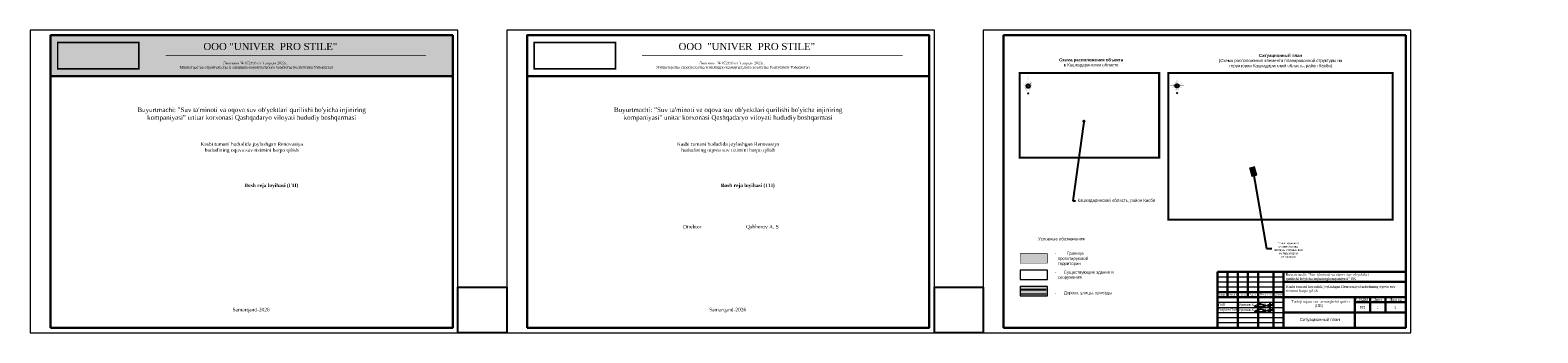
# Model space of a CAD drawing. Header units: metres. Extents: x 705847 to 708930, y 4313677 to 4316580.
# Tile 1 of 218: x 705847 to 707328, y 4313920 to 4314217. Entities that reach past the tile are written whole.
import ezdxf
from ezdxf import colors
from ezdxf.entities.mleader import LeaderData, LeaderLine
from ezdxf.math import Vec2, Vec3

# ---------------------------------------------------------------- set-up
doc = ezdxf.new("R2010")
doc.units = ezdxf.units.M
doc.header["$LTSCALE"] = 0.5
doc.linetypes.add('CONTI', pattern=[0])
doc.linetypes.add('JIS_09_08', pattern=[10.75, 8, -0.55, 0.55, -0.55, 0.55, -0.55])
for name, color, linetype in [('OTH001', 250, 'CONTI'), ('Ситуационный  план', 253, 'Continuous'), ('текст', 7, 'Continuous'), ('Титульный лист', 7, 'Continuous'), ('Условн.Обозн', 7, 'Continuous'), ('Ярлык', 1, 'Continuous')]:
    doc.layers.add(name, color=color, linetype=linetype)
for name, color, linetype, lineweight in [('Граница УЧАСТКА', 7, 'Continuous', 140), ('Графа', 7, 'Continuous', 30), ('Графа 20', 7, 'Continuous', 20), ('ПЛАН', 250, 'Continuous', 60), ('ПЛАНИРОВКА', 7, 'Continuous', 5), ('Рамка  штамп', 7, 'Continuous', 30), ('Слой размерная', 7, 'Continuous', 13), ('Формат', 7, 'Continuous', 25)]:
    doc.layers.add(name, color=color, linetype=linetype, lineweight=lineweight)
doc.styles.add('ARIAL', font='arial.ttf', dxfattribs={"height": 1.75})
doc.styles.add('Arial UPS', font='times.ttf', dxfattribs={"height": 2.5})
doc.styles.get("Standard").update_dxf_attribs({"font": 'arial.ttf'})
doc.styles.add('Times New Roman', font='arial.ttf')
doc.styles.add('АРИАЛ', font='arial.ttf', dxfattribs={"height": 250})
doc.styles.add('стиль2', font='arial.ttf', dxfattribs={"height": 1.5})
doc.linetypes.add('KANALIS_K_1', pattern='A,1,[">",Standard,S=1.8,R=0,X=-0.9,Y=-0.9],3,-1,["К",Standard,S=1.8,R=0,X=-0.9,Y=-0.9],-1,10', length=16)

# ---------------------------------------------------------------- blocks, each defined once
blk = doc.blocks.new('ОТН001')
at = {"layer": 'OTH001', "color": 0, "const_width": 0.0233}
for points in [[(-1.17, 0), (-4.67, 0)], [(-1.16, 0.06), (-3.38, 0.06), (-3.5, 0.12)], [(-1.08, 0.45), (-3.23, 1.34)], [(-0.82, 0.82), (-2.92, 2.92)], [(-1.16, 0.12), (-2.8, 0.12), (-2.92, 0.17)], [(-1.1, 0.39), (-2.61, 1.02), (-2.74, 1.01)], [(-1.05, 0.5), (-2.56, 1.13), (-2.65, 1.22)], [(-0.86, 0.78), (-2.43, 2.35), (-2.56, 2.39)], [(-0.78, 0.86), (-2.35, 2.43), (-2.39, 2.56)], [(-1.15, 0.17), (-2.22, 0.17), (-2.33, 0.23)], [(-0.9, 0.74), (-2.06, 1.9), (-2.19, 1.94)], [(-0.74, 0.9), (-1.9, 2.06), (-1.94, 2.19)], [(-0.94, 0.69), (-1.69, 1.44), (-1.81, 1.48)], [(-1.14, 0.23), (-1.63, 0.23), (-1.75, 0.29)], [(-0.69, 0.94), (-1.44, 1.69), (-1.48, 1.81)], [(-0.97, 0.64), (-1.32, 0.99), (-1.44, 1.03)], [(-0.45, 1.08), (-1.34, 3.23)], [(-0.5, 1.05), (-1.13, 2.56), (-1.22, 2.65)], [(-0.64, 0.97), (-0.99, 1.32), (-1.03, 1.44)], [(-0.39, 1.1), (-1.02, 2.61), (-1.01, 2.74)], [(-0.23, 1.14), (-0.23, 1.63), (-0.29, 1.75)], [(-0.17, 1.15), (-0.17, 2.22), (-0.23, 2.33)], [(-0.12, 1.16), (-0.12, 2.8), (-0.17, 2.92)], [(-0.06, 1.16), (-0.06, 3.38), (-0.12, 3.5)], [(0, 1.17), (0, 5.22)], [(0.06, 1.16), (0.06, 3.38), (0.12, 3.5)], [(0.12, 1.16), (0.12, 2.8), (0.17, 2.92)], [(0.17, 1.15), (0.17, 2.22), (0.23, 2.33)], [(0.23, 1.14), (0.23, 1.63), (0.29, 1.75)], [(0.39, 1.1), (1.02, 2.61), (1.01, 2.74)], [(0.45, 1.08), (1.34, 3.23)], [(0.5, 1.05), (1.13, 2.56), (1.22, 2.65)], [(0.64, 0.97), (0.99, 1.32), (1.03, 1.44)], [(0.69, 0.94), (1.44, 1.69), (1.48, 1.81)], [(0.74, 0.9), (1.9, 2.06), (1.94, 2.19)], [(0.78, 0.86), (2.35, 2.43), (2.39, 2.56)], [(0.82, 0.82), (2.92, 2.92)], [(0.86, 0.78), (2.43, 2.35), (2.56, 2.39)], [(0.9, 0.74), (2.06, 1.9), (2.19, 1.94)], [(0.94, 0.69), (1.69, 1.44), (1.81, 1.48)], [(0.97, 0.64), (1.32, 0.99), (1.44, 1.03)], [(1.05, 0.5), (2.56, 1.13), (2.65, 1.22)], [(1.08, 0.45), (3.23, 1.34)], [(1.1, 0.39), (2.61, 1.02), (2.74, 1.01)], [(1.14, 0.23), (1.63, 0.23), (1.75, 0.29)], [(1.15, 0.17), (2.22, 0.17), (2.33, 0.23)], [(1.16, 0.12), (2.8, 0.12), (2.92, 0.17)], [(1.16, 0.06), (3.38, 0.06), (3.5, 0.12)], [(1.17, 0), (4.67, 0)], [(-1.16, -0.06), (-3.38, -0.06), (-3.5, -0.12)], [(-1.08, -0.45), (-3.23, -1.34)], [(-1.16, -0.12), (-2.8, -0.12), (-2.92, -0.17)], [(-0.82, -0.82), (-2.92, -2.92)], [(-1.1, -0.39), (-2.61, -1.02), (-2.74, -1.01)], [(-1.05, -0.5), (-2.56, -1.13), (-2.65, -1.22)], [(-0.86, -0.78), (-2.43, -2.35), (-2.56, -2.39)], [(-0.78, -0.86), (-2.35, -2.43), (-2.39, -2.56)], [(-1.15, -0.17), (-2.22, -0.17), (-2.33, -0.23)], [(-0.9, -0.74), (-2.06, -1.9), (-2.19, -1.94)], [(-0.74, -0.9), (-1.9, -2.06), (-1.94, -2.19)], [(-0.94, -0.69), (-1.69, -1.44), (-1.81, -1.48)], [(-1.14, -0.23), (-1.63, -0.23), (-1.75, -0.29)], [(-0.69, -0.94), (-1.44, -1.69), (-1.48, -1.81)], [(-0.97, -0.64), (-1.32, -0.99), (-1.44, -1.03)], [(-0.45, -1.08), (-1.34, -3.23)], [(-0.5, -1.05), (-1.13, -2.56), (-1.22, -2.65)], [(-0.64, -0.97), (-0.99, -1.32), (-1.03, -1.44)], [(-0.39, -1.1), (-1.02, -2.61), (-1.01, -2.74)], [(-0.23, -1.14), (-0.23, -1.63), (-0.29, -1.75)], [(-0.17, -1.15), (-0.17, -2.22), (-0.23, -2.33)], [(-0.12, -1.16), (-0.12, -2.8), (-0.17, -2.92)], [(-0.06, -1.16), (-0.06, -3.38), (-0.12, -3.5)], [(0, -1.17), (0, -4.67)], [(0.06, -1.16), (0.06, -3.38), (0.12, -3.5)], [(0.12, -1.16), (0.12, -2.8), (0.17, -2.92)], [(0.17, -1.15), (0.17, -2.22), (0.23, -2.33)], [(0.23, -1.14), (0.23, -1.63), (0.29, -1.75)], [(0.39, -1.1), (1.02, -2.61), (1.01, -2.74)], [(0.45, -1.08), (1.34, -3.23)], [(0.5, -1.05), (1.13, -2.56), (1.22, -2.65)], [(0.64, -0.97), (0.99, -1.32), (1.03, -1.44)], [(0.69, -0.94), (1.44, -1.69), (1.48, -1.81)], [(0.74, -0.9), (1.9, -2.06), (1.94, -2.19)], [(0.78, -0.86), (2.35, -2.43), (2.39, -2.56)], [(0.82, -0.82), (2.92, -2.92)], [(0.86, -0.78), (2.43, -2.35), (2.56, -2.39)], [(0.9, -0.74), (2.06, -1.9), (2.19, -1.94)], [(0.94, -0.69), (1.69, -1.44), (1.81, -1.48)], [(0.97, -0.64), (1.32, -0.99), (1.44, -1.03)], [(1.05, -0.5), (2.56, -1.13), (2.65, -1.22)], [(1.08, -0.45), (3.23, -1.34)], [(1.1, -0.39), (2.61, -1.02), (2.74, -1.01)], [(1.14, -0.23), (1.63, -0.23), (1.75, -0.29)], [(1.15, -0.17), (2.22, -0.17), (2.33, -0.23)], [(1.16, -0.06), (3.38, -0.06), (3.5, -0.12)], [(1.16, -0.12), (2.8, -0.12), (2.92, -0.17)]]:
    blk.add_lwpolyline(points, dxfattribs=at)
for points in [[(-1.05, 0, 0.189261), (-0.74, 0.12, -0.350824), (-0.54, 0.13, -0.30139), (-0.61, 0.32, 0.143428), (-0.14, 0.15, -0.397364), (0, 0), (-1.05, 0)], [(-1.05, 0, -0.189261), (-0.74, -0.12, 0.350824), (-0.54, -0.13, 0.30139), (-0.61, -0.32, -0.143428), (-0.14, -0.15, 0.397364), (0, 0), (-1.05, 0)], [(-1.04, 0.12, 0.189261), (-0.82, 0.21, -0.095749), (-0.73, 0.26, -0.223065), (-0.64, 0.49, 0.135715), (-0.28, 0.29, 0.13637), (-0.5, 0.64, -0.225953), (-0.26, 0.73, -0.095749), (-0.21, 0.82, 0.18926), (-0.12, 1.04)], [(-0.41, 5.59), (-0.41, 5.59), (-0.25, 5.59), (-0.25, 5.59, -0.414215), (-0.31, 5.64), (-0.31, 6.28), (0.31, 5.55), (0.31, 6.37, -0.414212), (0.37, 6.43), (0.37, 6.43), (0.21, 6.43), (0.21, 6.43, -0.414212), (0.27, 6.37), (0.27, 5.73), (-0.35, 6.47), (-0.35, 5.64, -0.414227), (-0.41, 5.59)], [(0, 1.05, -0.189261), (-0.12, 0.74, 0.350824), (-0.13, 0.54, 0.30139), (-0.32, 0.61, -0.143428), (-0.15, 0.14, 0.397364), (0, 0), (0, 1.05)], [(0, -1.05, 0.189261), (-0.12, -0.74, -0.350824), (-0.13, -0.54, -0.30139), (-0.32, -0.61, 0.143428), (-0.15, -0.14, -0.397364), (0, 0), (0, -1.05)], [(-0.25, 4.13, -0.791706), (0.25, 4.13), (0, 5.22), (-0.25, 4.13)], [(0, 1.05, 0.189261), (0.12, 0.74, -0.350824), (0.13, 0.54, -0.30139), (0.32, 0.61, 0.143428), (0.15, 0.14, -0.397364), (0, 0), (0, 1.05)], [(1.05, 0, -0.189261), (0.74, 0.12, 0.350824), (0.54, 0.13, 0.30139), (0.61, 0.32, -0.143428), (0.14, 0.15, 0.397364), (0, 0), (1.05, 0)], [(1.05, 0, 0.189261), (0.74, -0.12, -0.350824), (0.54, -0.13, -0.30139), (0.61, -0.32, 0.143428), (0.14, -0.15, -0.397364), (0, 0), (1.05, 0)], [(0, -1.05, -0.189261), (0.12, -0.74, 0.350824), (0.13, -0.54, 0.30139), (0.32, -0.61, -0.143428), (0.15, -0.14, 0.397364), (0, 0), (0, -1.05)], [(0.12, 1.04, 0.189261), (0.21, 0.82, -0.095749), (0.26, 0.73, -0.223065), (0.49, 0.64, 0.135715), (0.29, 0.28, 0.13637), (0.64, 0.5, -0.225953), (0.73, 0.26, -0.095749), (0.82, 0.21, 0.18926), (1.04, 0.12)], [(-0.12, -1.04, 0.189261), (-0.21, -0.82, -0.095749), (-0.26, -0.73, -0.223065), (-0.49, -0.64, 0.135715), (-0.29, -0.28, 0.13637), (-0.64, -0.5, -0.225953), (-0.73, -0.26, -0.095749), (-0.82, -0.21, 0.18926), (-1.04, -0.12)], [(0, -5.94, 0.189261), (-0.12, -5.63, -0.350824), (-0.13, -5.43, -0.30139), (-0.32, -5.5, 0.143428), (-0.15, -5.03, -0.397364), (0, -4.89), (0, -5.94)], [(0, -5.94, -0.189261), (0.12, -5.63, 0.350824), (0.13, -5.43, 0.30139), (0.32, -5.5, -0.143428), (0.15, -5.03, 0.397364), (0, -4.89), (0, -5.94)], [(1.04, -0.12, 0.189261), (0.82, -0.21, -0.095749), (0.73, -0.26, -0.223065), (0.64, -0.49, 0.135715), (0.28, -0.29, 0.13637), (0.5, -0.64, -0.225953), (0.26, -0.73, -0.095749), (0.21, -0.82, 0.18926), (0.12, -1.04)]]:
    blk.add_lwpolyline(points, format="xyb", dxfattribs=at)
at = {"layer": 'OTH001', "color": 0}
for centre, radius in [((0, 0), 1.17), ((0, 0), 1.05), ((0, -4.78), 0.112)]:
    blk.add_circle(centre, radius, dxfattribs=at)
blk = doc.blocks.new('_Dot')
at = {"color": 0, "linetype": 'ByBlock', "lineweight": -2}
blk.add_line((-0.5, 0), (-1, 0), dxfattribs=at)
at = {"color": 0, "linetype": 'ByBlock', "const_width": 0.5}
blk.add_lwpolyline([(-0.25, 0, 1), (0.25, 0, 1)], format="xyb", close=True, dxfattribs=at)
blk = doc.blocks.new('A$C194E077B')
at = {"color": 5, "lineweight": 20}
for points in [[(42, -99), (83, -76), (96, -68), (110, -53), (122, -42), (131, -27), (137, -5), (137, 22), (125, 42), (110, 57), (100, 67), (80, 78), (58, 91), (13, 103), (-19, 112), (-87, 112), (-127, 112), (-231, 105), (-249, 100), (-271, 100), (-317, 88), (-348, 80), (-409, 70), (-436, 66), (-497, 49), (-543, 37), (-617, 24), (-665, 5), (-728, -12), (-787, -37), (-841, -58), (-859, -64), (-880, -77), (-894, -91), (-904, -101), (-904, -112), (-894, -123), (-871, -130), (-840, -134), (-808, -134), (-760, -134), (-737, -134), (-654, -127), (-612, -124), (-491, -116), (-389, -109), (-287, -102), (-158, -97), (-39, -97), (85, -89), (174, -89), (222, -82), (269, -75), (318, -67), (369, -63), (369, -63)], [(-162, 200), (-240, 221), (-364, 241), (-364, 276), (-310, 307), (-248, 324), (-145, 351), (-37, 351), (76, 351), (195, 319), (266, 278)], [(0, 0), (0, -92)], [(41, 2), (41, -98)], [(203, -24), (196, 1), (191, 21), (185, 44), (185, 65), (176, 81), (169, 93), (189, 73), (200, 70), (220, 70), (242, 70), (259, 75), (272, 78), (279, 90), (279, 70), (274, 51), (262, 26), (252, 0), (252, -16), (261, -33), (282, -45), (303, -50), (329, -43), (347, -33), (361, -19), (368, -6), (371, 33), (368, -6), (372, -22), (382, -27), (392, -33), (406, -29), (418, -26), (433, -12), (438, -3), (438, 39), (438, -3), (453, -18), (464, -25), (477, -25), (504, -20), (521, -3), (528, 9), (524, 23), (522, 41), (522, 48), (526, 55), (535, 63), (549, 63), (569, 49), (579, 25), (585, 1), (580, -18), (565, -26), (549, -26), (531, -8), (528, 9)], [(835, 300), (835, -171), (799, -177), (729, -165), (620, -121), (593, -75), (602, -42), (665, -20), (730, 7), (798, 17), (885, 36), (885, 36), (905, 45)], [(593, 2), (615, 20), (621, 30), (635, 45), (637, 70), (635, 45), (635, 19), (646, 1), (664, -10), (680, -10), (701, 0), (705, 13), (705, 35), (699, 66), (686, 94), (680, 122)], [(682, 123), (691, 107), (705, 87), (717, 87)], [(748, 299), (746, -138)], [(898, 116), (898, 60), (906, 31), (917, -11)], [(910, 55), (903, 116)], [(952, -13), (967, 14), (978, 53), (978, 112), (973, 131)], [(962, 114), (967, 97), (978, 53), (987, 20), (1013, 5), (1032, 10), (1061, 39), (1076, 96), (1076, 123), (1074, 180)], [(1064, 182), (1056, 151), (1045, 113), (1045, 80), (1055, 46), (1070, 20), (1088, 9), (1109, 9), (1132, 31), (1138, 57), (1138, 93)]]:
    blk.add_lwpolyline(points, dxfattribs=at)
for centre, radius, start, end in [((681, 122), 1.13, 41.39997, 190.58974), ((901, 116), 2.8, 15.30984, 164.56011), ((899, 54), 10.7, 301.20706, 10.14963), ((979, 116), 16.6, 111.912, 188.61507), ((1068, 178), 5.72, 18.18012, 138.99147), ((935, -4), 19.1, 202.86254, 330.92742)]:
    blk.add_arc(centre, radius, start, end, dxfattribs=at)

msp = doc.modelspace()

# ---------------------------------------------------------------- hatches: boundary and pattern name
at = {"layer": 'Ситуационный  план', "linetype": 'Continuous', "ltscale": 0.5, "transparency": 33554610}
h = msp.add_hatch(color=1, dxfattribs=at)
h.dxf.hatch_style = 1
h.paths.add_polyline_path([(707052.12, 4314074.65), (707049.6, 4314083.55), (707044.07, 4314081.99), (707046.58, 4314073.08)])
h = msp.add_hatch(color=1, dxfattribs=at)
h.dxf.hatch_style = 1
h.paths.add_polyline_path([(706845.96, 4313997.68), (706819.29, 4313997.68), (706819.29, 4313988.39), (706845.96, 4313988.39)])
at = {"layer": 'Ситуационный  план', "linetype": 'KANALIS_K_1', "lineweight": 30, "ltscale": 100, "true_color": 0x034d82, "transparency": 33554595}
h = msp.add_hatch(color=156, dxfattribs=at)
h.dxf.hatch_style = 1
h.paths.add_polyline_path([(706845.91, 4313965.68), (706819.24, 4313965.68), (706819.24, 4313956.39), (706845.91, 4313956.39)])
at = {"layer": 'Формат', "linetype": 'Continuous', "lineweight": 0, "ltscale": 100, "true_color": 0x73816e}
h = msp.add_hatch(color=8, dxfattribs=at)
h.dxf.hatch_style = 1
h.set_gradient(color1=(125, 140, 120), color2=(223, 227, 222), one_color=1, tint=0.88, name='CYLINDER')
h.paths.add_polyline_path([(705867.03, 4314212.08), (706262.03, 4314212.08), (706262.03, 4314172.08), (705867.03, 4314172.08)])

# ---------------------------------------------------------------- linework, layer by layer
at = {"lineweight": 30, "ltscale": 0.1, "elevation": 319.34}
for points in [[(705867.03, 4313925.08), (706262.03, 4313925.08), (706262.03, 4314212.08), (705867.03, 4314212.08), (705867.03, 4313925.08)], [(706334.98, 4313925.08), (706729.98, 4313925.08), (706729.98, 4314212.08), (706334.98, 4314212.08), (706334.98, 4313925.08)], [(706802.92, 4313925.08), (707197.92, 4313925.08), (707197.92, 4314212.08), (706802.92, 4314212.08), (706802.92, 4313925.08)]]:
    msp.add_lwpolyline(points, dxfattribs=at)
at = {"elevation": 319.34}
for points in [[(706314.98, 4313920.08), (706267.03, 4313920.08), (706267.03, 4313964.8), (706314.98, 4313964.8)], [(706782.92, 4313920.08), (706734.98, 4313920.08), (706734.98, 4313964.8), (706782.92, 4313964.8)]]:
    msp.add_lwpolyline(points, close=True, dxfattribs=at)
at = {"color": 255, "const_width": 1.4}
msp.add_lwpolyline([(706819.98, 4313958.29), (706844.83, 4313958.29)], dxfattribs=at)
at = {"layer": 'Граница УЧАСТКА', "linetype": 'JIS_09_08', "lineweight": 30, "ltscale": 2, "const_width": 0.5}
msp.add_lwpolyline([(706845.96, 4313997.68), (706819.29, 4313997.68), (706819.29, 4313988.39), (706845.96, 4313988.39)], close=True, dxfattribs=at)
at = {"layer": 'Графа'}
for p, q in [((707012.92, 4313980.08, 319.34), (707197.92, 4313980.08, 319.34)), ((707012.92, 4313980.08, 319.34), (707012.92, 4313925.08, 319.34)), ((707022.92, 4313980.08, 319.34), (707022.92, 4313955.08, 319.34)), ((707032.92, 4313980.08, 319.34), (707032.92, 4313925.08, 319.34)), ((707042.92, 4313980.08, 319.34), (707042.92, 4313955.08, 319.34)), ((707052.92, 4313980.08, 319.34), (707052.92, 4313925.08, 319.34)), ((707067.92, 4313980.08, 319.34), (707067.92, 4313925.08, 319.34)), ((707077.92, 4313980.08, 319.34), (707077.92, 4313925.08, 319.34)), ((707077.92, 4313970.08, 319.34), (707197.92, 4313970.08, 319.34)), ((707197.92, 4313980.08, 319.34), (707197.92, 4313925.08, 319.34)), ((707012.92, 4313960.08, 319.34), (707077.92, 4313960.08, 319.34)), ((707012.92, 4313955.08, 319.34), (707197.92, 4313955.08, 319.34)), ((707147.92, 4313955.08, 319.34), (707147.92, 4313925.08, 319.34)), ((707162.92, 4313955.08, 319.34), (707162.92, 4313940.08, 319.34)), ((707177.92, 4313955.08, 319.34), (707177.92, 4313940.08, 319.34)), ((707077.92, 4313940.08, 319.34), (707197.92, 4313940.08, 319.34)), ((707147.92, 4313950.08, 319.34), (707197.92, 4313950.08, 319.34)), ((707012.92, 4313925.08, 319.34), (707197.92, 4313925.08, 319.34))]:
    msp.add_line(p, q, dxfattribs=at)
at = {"layer": 'Графа 20'}
for p, q in [((707012.92, 4313975.08, 319.34), (707077.92, 4313975.08, 319.34)), ((707012.92, 4313970.08, 319.34), (707077.92, 4313970.08, 319.34)), ((707012.92, 4313965.08, 319.34), (707077.92, 4313965.08, 319.34)), ((707012.92, 4313950.08, 319.34), (707077.92, 4313950.08, 319.34)), ((707012.92, 4313945.08, 319.34), (707077.92, 4313945.08, 319.34)), ((707012.92, 4313940.08, 319.34), (707077.92, 4313940.08, 319.34)), ((707012.92, 4313935.08, 319.34), (707077.92, 4313935.08, 319.34)), ((707012.92, 4313930.08, 319.34), (707077.92, 4313930.08, 319.34))]:
    msp.add_line(p, q, dxfattribs=at)
at = {"layer": 'ПЛАНИРОВКА', "color": 254, "lineweight": 30, "ltscale": 100, "true_color": 0xd5d9d3, "const_width": 1.5, "elevation": 319.34}
for points in [[(705874.03, 4314205.07), (705953.83, 4314205.07), (705953.83, 4314179.08), (705874.03, 4314179.08)], [(706341.98, 4314205.07), (706421.77, 4314205.07), (706421.77, 4314179.08), (706341.98, 4314179.08)]]:
    msp.add_lwpolyline(points, close=True, dxfattribs=at)
at = {"layer": 'ПЛАНИРОВКА', "linetype": 'Continuous', "lineweight": 15}
for points in [[(706845.96, 4313981.68), (706819.29, 4313981.68), (706819.29, 4313972.39), (706845.96, 4313972.39)], [(706845.91, 4313965.68), (706819.24, 4313965.68), (706819.24, 4313956.39), (706845.91, 4313956.39)]]:
    msp.add_lwpolyline(points, close=True, dxfattribs=at)
at = {"layer": 'Рамка  штамп', "color": 7, "linetype": 'Continuous', "lineweight": 15, "ltscale": 100, "elevation": 319.34}
for points in [[(705847.03, 4313920.08), (706267.03, 4313920.08), (706267.03, 4314217.08), (705847.03, 4314217.08), (705847.03, 4313920.08)], [(706314.98, 4313920.08), (706734.98, 4313920.08), (706734.98, 4314217.08), (706314.98, 4314217.08), (706314.98, 4313920.08)], [(706782.92, 4313920.08), (707202.92, 4313920.08), (707202.92, 4314217.08), (706782.92, 4314217.08), (706782.92, 4313920.08)]]:
    msp.add_lwpolyline(points, dxfattribs=at)
at = {"layer": 'Ситуационный  план', "color": 146, "linetype": 'KANALIS_K_1', "lineweight": 30, "ltscale": 100, "true_color": 0x005470, "const_width": 2}
for points in [[(706818.86, 4314175.1), (706955.73, 4314175.1), (706955.73, 4314092.06), (706818.86, 4314092.06)], [(706964.81, 4314175.1), (707184.96, 4314175.1), (707184.96, 4314031.07), (706964.81, 4314031.07)]]:
    msp.add_lwpolyline(points, close=True, dxfattribs=at)
at = {"layer": 'Ситуационный  план', "color": 178, "linetype": 'KANALIS_K_1', "lineweight": 30, "ltscale": 100, "true_color": 0x090363, "const_width": 2}
msp.add_lwpolyline([(706819.97, 4313962.52), (706844.99, 4313962.52)], dxfattribs=at)
at = {"layer": 'Формат', "color": 18, "linetype": 'Continuous', "lineweight": 30, "ltscale": 100, "true_color": 0x000000, "elevation": 319.34}
for points in [[(705867.03, 4314212.08), (706262.03, 4314212.08), (706262.03, 4314172.08), (705867.03, 4314172.08)], [(706334.98, 4314212.08), (706729.98, 4314212.08), (706729.98, 4314172.08), (706334.98, 4314172.08)]]:
    msp.add_lwpolyline(points, close=True, dxfattribs=at)
at = {"layer": 'Ярлык', "color": 167, "linetype": 'Continuous', "lineweight": 30, "true_color": 0x3e4e7e, "const_width": 0.391, "elevation": 319.34}
for points in [[(705979.97, 4314192.08), (706235.89, 4314192.08)], [(706447.91, 4314192.08), (706703.84, 4314192.08)]]:
    msp.add_lwpolyline(points, dxfattribs=at)

# ---------------------------------------------------------------- block references
at = {"color": 7, "lineweight": 30, "xscale": 0.008941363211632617, "yscale": 0.008941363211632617, "zscale": 0.008941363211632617}
for p in [(707057.3, 4313947.01, 319.34), (707057.3, 4313942.01, 319.34)]:
    msp.add_blockref('A$C194E077B', p, dxfattribs=at)
at = {"layer": 'OTH001', "lineweight": 30, "xscale": 1.5, "yscale": 1.5, "zscale": 1.5}
for p in [(706827.06, 4314162.2, 100.42), (706973.24, 4314162.46)]:
    msp.add_blockref('ОТН001', p, dxfattribs=at)

# ---------------------------------------------------------------- texts
at = {"layer": 'ПЛАН', "color": 18, "lineweight": 9, "true_color": 0x000000, "insert": (707013.83, 4313948.8, 319.34), "char_height": 2.5, "width": 7.3567, "attachment_point": 1, "line_spacing_factor": 0.6, "style": 'Times New Roman'}
msp.add_mtext('ГИП', dxfattribs=at)
at = {"layer": 'Слой размерная', "color": 7, "lineweight": 20, "attachment_point": 5}
for s, insert, char_height, width in [('{\\fTimes New Roman|b0|i0|c204|p18;Изм.}', (707017.96, 4313957.58, 319.34), 2, 10.0865), ('{\\fTimes New Roman|b0|i0|c204|p18;Кол.уч.}', (707027.96, 4313957.58, 319.34), 2, 9.9135), ('{\\fTimes New Roman|b0|i0|c204|p18;Лист}', (707037.92, 4313957.58, 319.34), 2, 10), ('{\\fTimes New Roman|b0|i0|c0|p18;N\\fTimes New Roman|b0|i0|c204|p18;док.}', (707047.92, 4313957.62, 319.34), 2, 10), ('{\\fTimes New Roman|b0|i0|c204|p18;Подпись}', (707060.42, 4313957.58, 319.34), 2, 15), ('{\\fTimes New Roman|b0|i0|c204|p18;Дата}', (707072.92, 4313957.58, 319.34), 2, 10), ('{\\fTimes New Roman|b0|i0|c204|p18;РП}', (707155.41, 4313945.08, 25.62), 2.5, 20), ('1', (707170.24, 4313945.08, 25.62), 2.5, 20), ('1', (707187.57, 4313945.08, 25.62), 2.5, 20), ('\\pxqc;{\\C256;Ситуационный план}', (707113.5, 4313932.64, 655.35), 3, 67.9754)]:
    msp.add_mtext(s, dxfattribs=dict(at, insert=insert, char_height=char_height, width=width))
at = {"layer": 'Слой размерная', "color": 7, "linetype": 'Continuous', "lineweight": 20, "char_height": 2.5, "attachment_point": 5}
for s, insert, width in [('{\\fTimes New Roman|b0|i0|c204|p18;Стадия}', (707155.17, 4313952.63, 25.62), 20), ('{\\fTimes New Roman|b0|i0|c204|p18;Лист}', (707170.42, 4313952.63, 25.62), 15), ('{\\fTimes New Roman|b0|i0|c204|p18;Листов}', (707187.92, 4313952.58, 25.62), 20)]:
    msp.add_mtext(s, dxfattribs=dict(at, insert=insert, width=width))
at = {"layer": 'текст', "linetype": 'Continuous', "lineweight": 15, "insert": (706857.54, 4314189.48, -549.19), "char_height": 3, "width": 62.7435, "attachment_point": 1, "style": 'стиль2'}
msp.add_mtext('\\pxqc;{\\fArial|b1|i0|c204|p34;\\C7;Схема расположения объекта \\fArial|b0|i0|c204|p34;\\Pв }Кашкадаринском областе ', dxfattribs=at)
at = {"layer": 'текст', "color": 0, "linetype": 'Continuous', "lineweight": 25, "transparency": 33554687, "insert": (707074.89, 4314186.78), "char_height": 3, "width": 120.9877, "attachment_point": 5, "style": 'АРИАЛ'}
msp.add_mtext('\\pxqc;{\\fArial|b1|i0|c204|p34;\\C256;Ситуационный план\\P\\fArial|b0|i0|c204|p34;(Схема расположения элемента планировочной структуры на территории Кашкадаринский область, район Касби)}', dxfattribs=at)
at = {"layer": 'Титульный лист', "linetype": 'Continuous', "ltscale": 1000, "attachment_point": 1, "style": 'Arial UPS'}
for s, insert, char_height, width in [('\\pxi5667.47;\\P\\pi5659.722,l7.734;\\P\\pi0,l0,qc;{\\H1.29132x;\\C7;\\P\\P\\PBuyurtmachi: "Suv ta\'minoti va oqova suv ob\'yektlari qurilishi bo\'yicha injiniring\\Pkompaniyasi" unitar korxonasi Qashqadaryo viloyati hududiy\\H0.64533x;\\C256; \\H1.54959x;\\C7;boshqarmasi    }\\P\\pi5667.47,q*;\\P\\pi0;\\P\\pqc;{\\H1.29132x;\\C7;                                          \\P\\H0.77778x;Kasbi tumani hududida joylashgan Renovasiya \\Phududining oqova suv tizimini barpo\\C256; qilish\\H1.14286x;\\P\\pi56.48064,q*;} \\P\\pi49.3234;                                                                             \\P\\pi0,qc;                                                                          \\P\\pi54.61979,q*;{\\H0.96x;\\C256;\\c0;                                                             \\P\\pi0,qc;\\fTimes New Roman|b1|i0|c204|p18;\\H1.04167x;\\C256;^I^I                                                                      \\PBosh reja loyihasi (ГП)}\\P\\pi47.86672,q*;{\\C7;\\P\\pi56.6747;}\\P\\P\\pi4915.634;\\P\\pi5667.47;\\P\\P\\pi56.6747;\\P\\P\\pi5659.51331;                                         \\P\\pi5667.47;\\P\\pi56.6747;\\P\\pi7084.194;\\P\\P\\pi0;\\P\\pi41.53759;                                                                              \\P\\pi53.18152;                  \\P\\pi46.19516;                                                      \\P\\P\\P\\pi56.6747;\\P\\pi51.31931;{\\C256;\\c0;Samarqand-}2026', (705867.03, 4314175.33, 319.34), 3.4848, 395), ('\\pxi5667.47;\\P\\pi5659.722,l7.734;\\P\\pi0,l0,qc;{\\H1.29132x;\\C7;\\P\\P\\PBuyurtmachi: "Suv ta\'minoti va oqova suv ob\'yektlari qurilishi bo\'yicha injiniring\\Pkompaniyasi" unitar korxonasi Qashqadaryo viloyati hududiy\\H0.64533x;\\C256; \\H1.54959x;\\C7;boshqarmasi    }\\P\\pi5667.47,q*;\\P\\pi0;\\P\\pqc;{\\H1.29132x;\\C7;                                          \\P\\H0.77778x;Kasbi tumani hududida joylashgan Renovasiya \\Phududining oqova suv tizimini barpo\\C256; qilish\\H1.14286x;\\P\\pi56.48064,q*;} \\P\\pi49.3234;                                                                             \\P\\pi0,qc;                                                                          \\P\\pi54.61979,q*;{\\H0.96x;\\C256;\\c0;                                                             \\P\\pi0,qc;\\fTimes New Roman|b1|i0|c204|p18;\\H1.04167x;\\C256;^I^I                                                                      \\P\\H1x;Bosh reja loyihasi (ГП)}\\P\\pi47.86672,q*;{\\C7;\\P\\pi56.6747;}\\P\\P\\pi4915.634;\\P\\pi5667.47;\\P\\P\\pi0,qc;    Direktor                                 Qahhorov A. S\\P\\pi56.6747,q*;\\P\\pi5659.51331;                                         \\P\\pi5667.47;\\P\\pi56.6747;\\P\\pi7084.194;\\P\\P\\pi0;\\P\\pi41.53759;                                                                              \\P\\pi53.18152;                  \\P\\pi46.19516;                                                      \\P\\P\\P\\pi56.6747;\\P\\pi51.31931;{\\C256;\\c0;Samarqand-}2026', (706334.98, 4314175.33, 319.34), 3.4848, 395), ('{\\C7;Buyurtmachi: "Suv ta\'minoti va oqova suv ob\'yektlari qurilishi bo\'yicha injiniringkompaniyasi" UK}', (707079.98, 4313978.67, 319.34), 2.5, 94.3473), ('\\pxql;{\\H1.00436x;\\C7;Kasbi tumani hududida joylashgan Renovasiya hududining oqova suv\\Ptizimini barpo\\C256; qilish}', (707080.28, 4313966.69, 319.34), 2.5, 134.0404), ('\\pxi29.26297,qc;{\\C256;\\c0;     }Tashqi {\\C256;\\c0;oqava suv tarmoqlarini qurish (HK)}', (707080.08, 4313952.14, 319.34), 2.5, 65.1575)]:
    msp.add_mtext(s, dxfattribs=dict(at, insert=insert, char_height=char_height, width=width))
at = {"layer": 'Условн.Обозн', "char_height": 3, "attachment_point": 5, "style": 'стиль2'}
for s, insert, width in [('\\pxi-303.42,l303.42,t303.42;Условные обозначения', (706859.57, 4314012.23), 45.3983), ('\\pxi-1,l1,ql;-^IГраница проектируемой территории', (706878.02, 4313992.67, 100.42), 49.7039), ('\\pxi-1,l2,ql;{\\C7;-^IСуществующие здания и сооружения}', (706884.92, 4313976.67, 100.42), 69.4265), ('\\pxi-1,l2,ql;{\\C7;-^IДороги, улицы, проезды}', (706884.92, 4313959.02, 100.42), 69.4265)]:
    msp.add_mtext(s, dxfattribs=dict(at, insert=insert, width=width))
at = {"layer": 'Формат', "color": 7, "ltscale": 100, "char_height": 2.5, "width": 20, "attachment_point": 5}
for s, insert in [('Разработал', (707022.48, 4313942.59, 319.34)), ('Ураков Х', (707041.38, 4313947.31, 319.34)), ('Ураков Х', (707041.38, 4313942.31, 319.34))]:
    msp.add_mtext(s, dxfattribs=dict(at, insert=insert))
at = {"layer": 'Ярлык', "color": 165, "lineweight": 50, "char_height": 2.5357, "attachment_point": 1, "style": 'Arial UPS'}
for s, insert, width in [('\\pi65.62109;{\\H2.7606x;\\C167;\\c8277566;ООО "UNIVER  PRO STILE"}', (705951.59, 4314204.58, 319.34), 256.2547), ('\\pi64.26262;{\\H2.7606x;\\C167;\\c8277566;ООО  "UNIVER  PRO STILE"\\fISOCPEUR|b1|i1|c204|p34;\\Q15;\\T1.25; \\fArial|b1|i0|c204|p34;\\H0.36224x;\\T1.15;   \\fArial|b0|i0|c204|p34;\\T1;          }', (706419.53, 4314204.58, 319.34), 256.2547), ('\\pi92.01301;{\\C167;\\c8277566;             \\P\\pi98.41021;\\P\\pi66.61422;\\H0.98593x;Лицензия № 072193 от 3 апреля 2023г. \\P\\pi23.91175;Министерство строительства и жилищно-коммунального хозяйства Республики Узбекистан}', (705969.9, 4314194.47, 319.34), 196.8204), ('\\pi92.01301;{\\C167;\\c8277566;             \\P\\pi98.41021;\\P\\pi66.12905;\\H0.98593x;Лицензия  № 072193 от 3 апреля 2023г. \\P\\pi23.91175;Министерство строительства и жилищно-коммунального хозяйства Республики Узбекистан}', (706437.84, 4314194.47, 319.34), 196.8204)]:
    msp.add_mtext(s, dxfattribs=dict(at, insert=insert, width=width))

# ---------------------------------------------------------------- leaders
at = {"layer": 'текст', "color": 18, "linetype": 'Continuous', "lineweight": 25, "true_color": 0x000000}
ml = msp.add_multileader_mtext('Standard', dxfattribs=at)
ml.set_content('\\pxsm1;{\\C256;Кашкадаринский область, район Касби}', color=(0, 0, 0))
ml.set_leader_properties()
ml.set_arrow_properties(name='DOT')
ml.build(insert=Vec2(0, 0))
ml.multileader.update_dxf_attribs({"text_right_attachment_type": 6, "dogleg_length": 0.36, "arrow_head_size": 3})
ctx = ml.context
ctx.base_point, ctx.char_height, ctx.arrow_head_size, ctx.plane_origin = Vec3(706873.53, 4314049.7), 3, 3, Vec3(706865.48, 4314089.92)
ctx.right_attachment = 6
notes = []
notes.append((ctx, [(0, (1, 1, 0), (706871.05, 4314049.7), (1, 0), 2.48, [(0, [(706881.83, 4314127.67)], 0, [])])]))
ctx.mtext.insert, ctx.mtext.width, ctx.mtext.flow_direction = Vec3(706875.53, 4314051.62), 79.884, 5
for ctx, leaders in notes:
    for number, flags, end, landing, length, lines in leaders:
        leader = LeaderData()
        leader.index, (leader.has_last_leader_line, leader.has_dogleg_vector, leader.attachment_direction) = number, flags
        leader.last_leader_point, leader.dogleg_vector, leader.dogleg_length = Vec3(end), Vec3(landing), length
        for number, points, colour, breaks in lines:
            line = LeaderLine()
            line.index, line.vertices, line.color, line.breaks = number, Vec3.list(points), colors.encode_raw_color(colour), breaks
            leader.lines.append(line)
        ctx.leaders.append(leader)

# ---------------------------------------------------------------- next in the draw order: leaders
at = {"layer": 'текст', "color": 0, "linetype": 'Continuous', "lineweight": 15, "ltscale": 100, "transparency": 33554636}
ml = msp.add_multileader_mtext('Standard', dxfattribs=at)
ml.set_content('\\pxsm1;{\\H0.66667x;\\C256;Проектирование строительства системы сточных вод на территории реновации}', style='ARIAL')
ml.set_leader_properties()
ml.set_arrow_properties(name='DOT')
ml.build(insert=Vec2(0, 0))
ml.multileader.update_dxf_attribs({"has_text_frame": 1, "text_left_attachment_type": 2, "text_right_attachment_type": 6, "dogleg_length": 5, "arrow_head_size": 2})
ctx = ml.context
ctx.base_point, ctx.char_height, ctx.arrow_head_size, ctx.landing_gap_size, ctx.plane_origin = Vec3(707066.22, 4314002.75), 3, 2, 1, Vec3(707283.83, 4314251.77)
ctx.left_attachment, ctx.right_attachment, ctx.text_align_type = 2, 6, 1
notes = []
notes.append((ctx, [(1, (1, 1, 0), (707061.22, 4314002.75), (1, 0), 5, [(0, [(707048.09, 4314078.32)], 0, [])])]))
ctx.mtext.insert, ctx.mtext.width, ctx.mtext.defined_height, ctx.mtext.alignment, ctx.mtext.line_spacing_factor, ctx.mtext.flow_direction = Vec3(707082.5, 4314009.09), 30.7041, 13.43, 2, 0.48, 5
ctx.mtext.has_bg_fill, ctx.mtext.bg_color, ctx.mtext.bg_scale_factor, ctx.mtext.bg_transparency, ctx.mtext.use_window_bg_color = 1, -1027028792, 1.5, 0, 1
for ctx, leaders in notes:
    for number, flags, end, landing, length, lines in leaders:
        leader = LeaderData()
        leader.index, (leader.has_last_leader_line, leader.has_dogleg_vector, leader.attachment_direction) = number, flags
        leader.last_leader_point, leader.dogleg_vector, leader.dogleg_length = Vec3(end), Vec3(landing), length
        for number, points, colour, breaks in lines:
            line = LeaderLine()
            line.index, line.vertices, line.color, line.breaks = number, Vec3.list(points), colors.encode_raw_color(colour), breaks
            leader.lines.append(line)
        ctx.leaders.append(leader)

# ---------------------------------------------------------------- next in the draw order: linework, layer by layer
at = {"layer": 'Граница УЧАСТКА', "linetype": 'JIS_09_08', "lineweight": 30, "ltscale": 0.5, "const_width": 0.25, "elevation": -648.86}
msp.add_lwpolyline([(707052.12, 4314074.65), (707049.6, 4314083.55), (707044.07, 4314081.99), (707046.58, 4314073.08)], close=True, dxfattribs=at)

doc.saveas('drawing.dxf')
